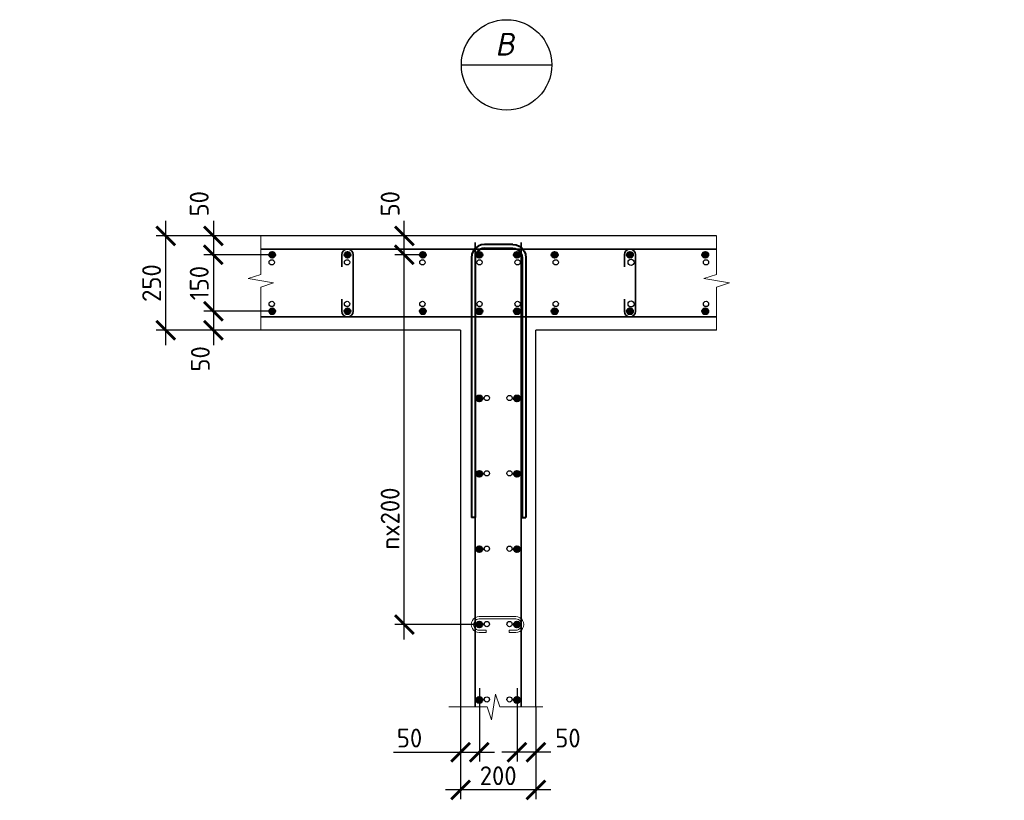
# Model space of a CAD drawing. Header units: millimetres. Extents: x 376598 to 1249954, y -318491 to -22134.
# Tile 22 of 256: x 454414 to 467485, y -156639 to -146282. Entities that reach past the tile are written whole.
import ezdxf
from ezdxf.enums import TextEntityAlignment as Align

# ---------------------------------------------------------------- set-up
doc = ezdxf.new("R2010")
doc.units = ezdxf.units.MM
for name, color, linetype, lineweight in [('0.35 ___', 243, 'Continuous', 35), ('0.4 ___', 121, 'Continuous', 40), ('Арм_хомуты', 133, 'Continuous', 18), ('Арм_шпильки', 143, 'Continuous', 18), ('Арматура', 152, 'Continuous', 40), ('Выноски', 20, 'Continuous', 20), ('РАЗМЕРЫ', 1, 'Continuous', 9), ('Текст', 7, 'Continuous', 25)]:
    doc.layers.add(name, color=color, linetype=linetype, lineweight=lineweight)
doc.styles.add('GOST 2.304', font='CS_Gost2304.shx')
doc.styles.add('GOST-2.304_Type-B', font='GOST_Common.ttf')
doc.styles.add('Украинский', font='isocpeur.ttf', dxfattribs={"oblique": 12})
doc.dimstyles.new('СПДС', dxfattribs={"dimscale": 100, "dimtxt": 2.5, "dimasz": 2.5, "dimexe": 1.25, "dimexo": 0, "dimtad": 1, "dimdec": 0, "dimtxsty": 'GOST-2.304_Type-B', "dimblk": 'ARCHTICK', "dimcen": 2.5, "dimdle": 2, "dimadec": 0, "dimazin": 2, "dimtfac": 0.75, "dimtdec": 0, "dimtmove": 1, "dimatfit": 3, "dimfxl": 1, "dimtolj": 1, "dimarcsym": 1})

# ---------------------------------------------------------------- blocks, each defined once
blk = doc.blocks.new('_ArchTick')
at = {"color": 0, "linetype": 'ByBlock', "const_width": 0.15}
blk.add_lwpolyline([(-0.5, -0.5), (0.5, 0.5)], dxfattribs=at)
blk = doc.blocks.new('*D1105')
at = {"layer": 'DEFPOINTS', "color": 0, "lineweight": 0, "transparency": 16777216}
for p in [(460266, -155401), (461266, -155401), (460266, -156501)]:
    blk.add_point(p, dxfattribs=at)
at = {"layer": 'РАЗМЕРЫ', "color": 0, "lineweight": -2, "transparency": 16777216}
for p, q in [((460266, -155401), (460266, -156626)), ((461266, -155401), (461266, -156626)), ((461466, -156501), (460066, -156501))]:
    blk.add_line(p, q, dxfattribs=at)
at = {"layer": 'РАЗМЕРЫ', "color": 0, "lineweight": -2, "transparency": 16777216, "xscale": 250, "yscale": 250, "zscale": 250, "rotation": 180}
blk.add_blockref('_ArchTick', (460266, -156501), dxfattribs=at)
at = {"layer": 'РАЗМЕРЫ', "color": 0, "lineweight": -2, "transparency": 16777216, "xscale": 250, "yscale": 250, "zscale": 250}
blk.add_blockref('_ArchTick', (461266, -156501), dxfattribs=at)
at = {"layer": 'РАЗМЕРЫ', "color": 0, "lineweight": 0, "transparency": 16777216, "insert": (460766, -156313), "char_height": 250, "attachment_point": 5, "style": 'GOST-2.304_Type-B'}
blk.add_mtext('\\A1;200', dxfattribs=at)
blk = doc.blocks.new('*D1106')
at = {"layer": 'DEFPOINTS', "color": 0, "lineweight": 0, "transparency": 16777216}
for p in [(459520, -149401), (459766, -149401), (460516, -154307)]:
    blk.add_point(p, dxfattribs=at)
at = {"layer": 'РАЗМЕРЫ', "color": 0, "lineweight": -2, "transparency": 16777216}
for p, q in [((459520, -154507), (459520, -149201)), ((459766, -149401), (459395, -149401)), ((460516, -154307), (459395, -154307))]:
    blk.add_line(p, q, dxfattribs=at)
at = {"layer": 'РАЗМЕРЫ', "color": 0, "lineweight": -2, "transparency": 16777216, "xscale": 250, "yscale": 250, "zscale": 250}
for p, rotation in [((459520, -149401), 90), ((459520, -154307), 270)]:
    blk.add_blockref('_ArchTick', p, dxfattribs=dict(at, rotation=rotation))
at = {"layer": 'РАЗМЕРЫ', "color": 0, "lineweight": 0, "transparency": 16777216, "insert": (459332, -152901), "char_height": 250, "attachment_point": 5, "rotation": 90, "style": 'GOST-2.304_Type-B'}
blk.add_mtext('\\A1;nx200', dxfattribs=at)
blk = doc.blocks.new('*D1107')
at = {"layer": 'DEFPOINTS', "color": 0, "lineweight": 0, "transparency": 16777216}
for p in [(459520, -149151), (460016, -149151), (459766, -149401)]:
    blk.add_point(p, dxfattribs=at)
at = {"layer": 'РАЗМЕРЫ', "color": 0, "lineweight": -2, "transparency": 16777216}
for p, q in [((459520, -149601), (459520, -148951)), ((460016, -149151), (459395, -149151)), ((459766, -149401), (459395, -149401))]:
    blk.add_line(p, q, dxfattribs=at)
at = {"layer": 'РАЗМЕРЫ', "color": 0, "lineweight": -2, "transparency": 16777216, "xscale": 250, "yscale": 250, "zscale": 250}
for p, rotation in [((459520, -149151), 90), ((459520, -149401), 270)]:
    blk.add_blockref('_ArchTick', p, dxfattribs=dict(at, rotation=rotation))
at = {"layer": 'РАЗМЕРЫ', "color": 0, "lineweight": 0, "transparency": 16777216, "insert": (459332, -148724), "char_height": 250, "attachment_point": 5, "rotation": 90, "style": 'GOST-2.304_Type-B'}
blk.add_mtext('\\A1;50', dxfattribs=at)
blk = doc.blocks.new('*D1108')
at = {"layer": 'DEFPOINTS', "color": 0, "lineweight": 0, "transparency": 16777216}
for p in [(461016, -155151), (461266, -155401), (461016, -156001)]:
    blk.add_point(p, dxfattribs=at)
at = {"layer": 'РАЗМЕРЫ', "color": 0, "lineweight": -2, "transparency": 16777216}
for p, q in [((461016, -155151), (461016, -156126)), ((461266, -155401), (461266, -156126)), ((461466, -156001), (460816, -156001))]:
    blk.add_line(p, q, dxfattribs=at)
at = {"layer": 'РАЗМЕРЫ', "color": 0, "lineweight": -2, "transparency": 16777216, "xscale": 250, "yscale": 250, "zscale": 250, "rotation": 180}
blk.add_blockref('_ArchTick', (461016, -156001), dxfattribs=at)
at = {"layer": 'РАЗМЕРЫ', "color": 0, "lineweight": -2, "transparency": 16777216, "xscale": 250, "yscale": 250, "zscale": 250}
blk.add_blockref('_ArchTick', (461266, -156001), dxfattribs=at)
at = {"layer": 'РАЗМЕРЫ', "color": 0, "lineweight": 0, "transparency": 16777216, "insert": (461692, -155813), "char_height": 250, "attachment_point": 5, "style": 'GOST-2.304_Type-B'}
blk.add_mtext('\\A1;50', dxfattribs=at)
blk = doc.blocks.new('*D1109')
at = {"layer": 'DEFPOINTS', "color": 0, "lineweight": 0, "transparency": 16777216}
for p in [(460266, -155151), (460516, -155151), (460516, -156001)]:
    blk.add_point(p, dxfattribs=at)
at = {"layer": 'РАЗМЕРЫ', "color": 0, "lineweight": -2, "transparency": 16777216}
for p, q in [((460266, -155151), (460266, -156126)), ((460516, -155151), (460516, -156126)), ((459377, -156001), (460266, -156001)), ((460066, -156001), (460716, -156001))]:
    blk.add_line(p, q, dxfattribs=at)
at = {"layer": 'РАЗМЕРЫ', "color": 0, "lineweight": -2, "transparency": 16777216, "xscale": 250, "yscale": 250, "zscale": 250, "rotation": 180}
blk.add_blockref('_ArchTick', (460266, -156001), dxfattribs=at)
at = {"layer": 'РАЗМЕРЫ', "color": 0, "lineweight": -2, "transparency": 16777216, "xscale": 250, "yscale": 250, "zscale": 250}
blk.add_blockref('_ArchTick', (460516, -156001), dxfattribs=at)
at = {"layer": 'РАЗМЕРЫ', "color": 0, "lineweight": 0, "transparency": 16777216, "insert": (459589, -155813), "char_height": 250, "attachment_point": 5, "style": 'GOST-2.304_Type-B'}
blk.add_mtext('\\A1;50', dxfattribs=at)
blk = doc.blocks.new('*D1110')
at = {"layer": 'DEFPOINTS', "color": 0, "lineweight": 0, "transparency": 16777216}
for p in [(457615, -149151), (456985, -149401), (457766, -149401)]:
    blk.add_point(p, dxfattribs=at)
at = {"layer": 'РАЗМЕРЫ', "color": 0, "lineweight": -2, "transparency": 16777216}
for p, q in [((456985, -148951), (456985, -149601)), ((457615, -149151), (456860, -149151)), ((457766, -149401), (456860, -149401))]:
    blk.add_line(p, q, dxfattribs=at)
at = {"layer": 'РАЗМЕРЫ', "color": 0, "lineweight": -2, "transparency": 16777216, "xscale": 250, "yscale": 250, "zscale": 250}
for p, rotation in [((456985, -149151), 90), ((456985, -149401), 270)]:
    blk.add_blockref('_ArchTick', p, dxfattribs=dict(at, rotation=rotation))
at = {"layer": 'РАЗМЕРЫ', "color": 0, "lineweight": 0, "transparency": 16777216, "insert": (456797, -148724), "char_height": 250, "attachment_point": 5, "rotation": 90, "style": 'GOST-2.304_Type-B'}
blk.add_mtext('\\A1;50', dxfattribs=at)
blk = doc.blocks.new('*D1111')
at = {"layer": 'DEFPOINTS', "color": 0, "lineweight": 0, "transparency": 16777216}
for p in [(457766, -149401), (456985, -150151), (457766, -150151)]:
    blk.add_point(p, dxfattribs=at)
at = {"layer": 'РАЗМЕРЫ', "color": 0, "lineweight": -2, "transparency": 16777216}
for p, q in [((456985, -149201), (456985, -150351)), ((457766, -149401), (456860, -149401)), ((457766, -150151), (456860, -150151))]:
    blk.add_line(p, q, dxfattribs=at)
at = {"layer": 'РАЗМЕРЫ', "color": 0, "lineweight": -2, "transparency": 16777216, "xscale": 250, "yscale": 250, "zscale": 250}
for p, rotation in [((456985, -149401), 90), ((456985, -150151), 270)]:
    blk.add_blockref('_ArchTick', p, dxfattribs=dict(at, rotation=rotation))
at = {"layer": 'РАЗМЕРЫ', "color": 0, "lineweight": 0, "transparency": 16777216, "insert": (456797, -149776), "char_height": 250, "attachment_point": 5, "rotation": 90, "style": 'GOST-2.304_Type-B'}
blk.add_mtext('\\A1;150', dxfattribs=at)
blk = doc.blocks.new('*D1112')
at = {"layer": 'DEFPOINTS', "color": 0, "lineweight": 0, "transparency": 16777216}
for p in [(457766, -150151), (456985, -150401), (457615, -150401)]:
    blk.add_point(p, dxfattribs=at)
at = {"layer": 'РАЗМЕРЫ', "color": 0, "lineweight": -2, "transparency": 16777216}
for p, q in [((456985, -149951), (456985, -150601)), ((457766, -150151), (456860, -150151)), ((457615, -150401), (456860, -150401))]:
    blk.add_line(p, q, dxfattribs=at)
at = {"layer": 'РАЗМЕРЫ', "color": 0, "lineweight": -2, "transparency": 16777216, "xscale": 250, "yscale": 250, "zscale": 250}
for p, rotation in [((456985, -150151), 90), ((456985, -150401), 270)]:
    blk.add_blockref('_ArchTick', p, dxfattribs=dict(at, rotation=rotation))
at = {"layer": 'РАЗМЕРЫ', "color": 0, "lineweight": 0, "transparency": 16777216, "insert": (456813, -150782), "char_height": 250, "attachment_point": 5, "rotation": 90, "style": 'GOST-2.304_Type-B'}
blk.add_mtext('\\A1;50', dxfattribs=at)
blk = doc.blocks.new('*D1113')
at = {"layer": 'DEFPOINTS', "color": 0, "lineweight": 0, "transparency": 16777216}
for p in [(456352, -149151), (457615, -149151), (457615, -150401)]:
    blk.add_point(p, dxfattribs=at)
at = {"layer": 'РАЗМЕРЫ', "color": 0, "lineweight": -2, "transparency": 16777216}
for p, q in [((456352, -150601), (456352, -148951)), ((457615, -149151), (456227, -149151)), ((457615, -150401), (456227, -150401))]:
    blk.add_line(p, q, dxfattribs=at)
at = {"layer": 'РАЗМЕРЫ', "color": 0, "lineweight": -2, "transparency": 16777216, "xscale": 250, "yscale": 250, "zscale": 250}
for p, rotation in [((456352, -149151), 90), ((456352, -150401), 270)]:
    blk.add_blockref('_ArchTick', p, dxfattribs=dict(at, rotation=rotation))
at = {"layer": 'РАЗМЕРЫ', "color": 0, "lineweight": 0, "transparency": 16777216, "insert": (456165, -149776), "char_height": 250, "attachment_point": 5, "rotation": 90, "style": 'GOST-2.304_Type-B'}
blk.add_mtext('\\A1;250', dxfattribs=at)
blk = doc.blocks.new('*U18')
for p, q in [((-8, 0), (-7, 7.2)), ((-7, 7.2), (-4.2, 14)), ((-4.2, 14), (0.2, 19.8)), ((0.2, 19.8), (6, 24.2)), ((6, 24.2), (12.8, 27)), ((12.8, 27), (20, 28)), ((44, 28), (20, 28)), ((20, 20), (44, 20)), ((44, 20), (44, 28)), ((125.4, 28), (149.4, 28)), ((125.4, 20), (125.4, 28)), ((149.4, 20), (125.4, 20)), ((156.7, 27), (149.4, 28)), ((163.4, 24.2), (156.7, 27)), ((169.2, 19.8), (163.4, 24.2)), ((173.7, 14), (169.2, 19.8)), ((176.5, 7.2), (173.7, 14)), ((177.4, 0), (176.5, 7.2)), ((176.5, -7.2), (177.4, 0)), ((-7, -7.2), (-8, 0)), ((-4.2, -14), (-7, -7.2)), ((0.2, -19.8), (-4.2, -14)), ((6, -24.2), (0.2, -19.8)), ((12.8, -27), (6, -24.2)), ((20, -28), (12.8, -27)), ((20, -28), (149.4, -28)), ((149.4, -28), (156.7, -27)), ((156.7, -27), (163.4, -24.2)), ((163.4, -24.2), (169.2, -19.8)), ((169.2, -19.8), (173.7, -14)), ((173.7, -14), (176.5, -7.2))]:
    blk.add_line(p, q)
at = {"color": 0, "linetype": 'ByBlock', "lineweight": -2}
for p, q in [((0, 0), (0.7, 5.2)), ((0.7, 5.2), (2.7, 10)), ((2.7, 10), (5.9, 14.1)), ((5.9, 14.1), (10, 17.3)), ((10, 17.3), (14.8, 19.3)), ((14.8, 19.3), (20, 20)), ((154.6, 19.3), (149.4, 20)), ((159.4, 17.3), (154.6, 19.3)), ((163.6, 14.1), (159.4, 17.3)), ((166.8, 10), (163.6, 14.1)), ((168.8, 5.2), (166.8, 10)), ((169.4, 0), (168.8, 5.2)), ((168.8, -5.2), (169.4, 0)), ((0.7, -5.2), (0, 0)), ((2.7, -10), (0.7, -5.2)), ((5.9, -14.1), (2.7, -10)), ((10, -17.3), (5.9, -14.1)), ((14.8, -19.3), (10, -17.3)), ((20, -20), (14.8, -19.3)), ((20, -20), (149.4, -20)), ((149.4, -20), (154.6, -19.3)), ((154.6, -19.3), (159.4, -17.3)), ((159.4, -17.3), (163.6, -14.1)), ((163.6, -14.1), (166.8, -10)), ((166.8, -10), (168.8, -5.2))]:
    blk.add_line(p, q, dxfattribs=at)
at = {"style": 'GOST 2.304', "oblique": 15, "flags": 9}
for tag, p in [('ДИАМЕТР', (117.8, -62.2)), ('ПОЗИЦИЯ', (118, -56.6)), ('КЛАСС', (118, -67.8)), ('ДЛИНА', (118.1, -72.5)), ('МАССА', (118.7, -78.2))]:
    blk.add_attdef(tag, p, '', height=2.5, dxfattribs=at)
blk = doc.blocks.new('*U20')
at = {"color": 0, "linetype": 'ByBlock', "lineweight": -2}
for p, q in [((-72.3, 25), (-72.3, 714.4)), ((-62.3, 714.4), (-72.3, 714.4)), ((-62.3, 25), (-62.3, 714.4)), ((62.3, 25), (62.3, 714.4)), ((62.3, 714.4), (72.3, 714.4)), ((72.3, 25), (72.3, 714.4)), ((-71.1, 15.9), (-72.3, 25)), ((-67.6, 7.5), (-71.1, 15.9)), ((-62, 0.3), (-67.6, 7.5)), ((-61.4, 18.5), (-62.3, 25)), ((-54.8, -5.3), (-62, 0.3)), ((-58.9, 12.5), (-61.4, 18.5)), ((-55, 7.3), (-58.9, 12.5)), ((-49.8, 3.3), (-55, 7.3)), ((-43.8, 0.9), (-49.8, 3.3)), ((-37.3, 0), (-43.8, 0.9)), ((-37.3, 0), (37.3, 0)), ((37.3, 0), (43.8, 0.9)), ((43.8, 0.9), (49.8, 3.3)), ((49.8, 3.3), (55, 7.3)), ((54.8, -5.3), (62, 0.3)), ((55, 7.3), (58.9, 12.5)), ((58.9, 12.5), (61.4, 18.5)), ((61.4, 18.5), (62.3, 25)), ((62, 0.3), (67.6, 7.5)), ((67.6, 7.5), (71.1, 15.9)), ((71.1, 15.9), (72.3, 25)), ((-46.4, -8.8), (-54.8, -5.3)), ((-37.3, -10), (-46.4, -8.8)), ((37.3, -10), (-37.3, -10)), ((37.3, -10), (46.4, -8.8)), ((46.4, -8.8), (54.8, -5.3))]:
    blk.add_line(p, q, dxfattribs=at)
at = {"style": 'GOST 2.304', "oblique": 15, "flags": 9}
for tag, p in [('ПОЗИЦИЯ', (1021, -185)), ('ДИАМЕТР', (1021.3, -189.3)), ('КЛАСС', (1021.6, -193.8)), ('ДЛИНА', (1022, -198.5)), ('МАССА', (1022.3, -203.9))]:
    blk.add_attdef(tag, p, '', height=2.5, dxfattribs=at)

msp = doc.modelspace()

# ---------------------------------------------------------------- hatches: boundary and pattern name
at = {"layer": 'Арматура'}
h = msp.add_hatch(color=256, dxfattribs=at)
h.dxf.hatch_style = 1
h.paths.add_polyline_path([(457765.7, -149360.8, 1), (457765.7, -149440.8, 1)])
h = msp.add_hatch(color=256, dxfattribs=at)
h.dxf.hatch_style = 1
h.paths.add_polyline_path([(458765.7, -149360.8, 1), (458765.7, -149440.8, 1)])
h = msp.add_hatch(color=256, dxfattribs=at)
h.dxf.hatch_style = 1
h.paths.add_polyline_path([(459765.7, -149360.8, -1), (459765.7, -149440.8, -1)])
h = msp.add_hatch(color=256, dxfattribs=at)
h.dxf.hatch_style = 1
h.paths.add_polyline_path([(460475.7, -149400.8, -1), (460555.7, -149400.8, -1)])
h = msp.add_hatch(color=256, dxfattribs=at)
h.dxf.hatch_style = 1
h.paths.add_polyline_path([(461055.7, -149400.8, 1), (460975.7, -149400.8, 1)])
h = msp.add_hatch(color=256, dxfattribs=at)
h.dxf.hatch_style = 1
h.paths.add_polyline_path([(461515.7, -149360.8, 1), (461515.7, -149440.8, 1)])
h = msp.add_hatch(color=256, dxfattribs=at)
h.dxf.hatch_style = 1
h.paths.add_polyline_path([(462515.7, -149360.8, -1), (462515.7, -149440.8, -1)])
h = msp.add_hatch(color=256, dxfattribs=at)
h.dxf.hatch_style = 1
h.paths.add_polyline_path([(463515.7, -149360.8, -1), (463515.7, -149440.8, -1)])
h = msp.add_hatch(color=256, dxfattribs=at)
h.dxf.hatch_style = 1
h.paths.add_polyline_path([(457765.7, -150190.8, -1), (457765.7, -150110.8, -1)])
h = msp.add_hatch(color=256, dxfattribs=at)
h.dxf.hatch_style = 1
h.paths.add_polyline_path([(458765.7, -150190.8, -1), (458765.7, -150110.8, -1)])
h = msp.add_hatch(color=256, dxfattribs=at)
h.dxf.hatch_style = 1
h.paths.add_polyline_path([(459765.7, -150190.8, 1), (459765.7, -150110.8, 1)])
h = msp.add_hatch(color=256, dxfattribs=at)
h.dxf.hatch_style = 1
h.paths.add_polyline_path([(460475.7, -150150.7, 1), (460555.7, -150150.7, 1)])
h = msp.add_hatch(color=256, dxfattribs=at)
h.dxf.hatch_style = 1
h.paths.add_polyline_path([(461055.7, -150150.7, -1), (460975.7, -150150.7, -1)])
h = msp.add_hatch(color=256, dxfattribs=at)
h.dxf.hatch_style = 1
h.paths.add_polyline_path([(461515.7, -150190.8, -1), (461515.7, -150110.8, -1)])
h = msp.add_hatch(color=256, dxfattribs=at)
h.dxf.hatch_style = 1
h.paths.add_polyline_path([(462515.7, -150190.8, 1), (462515.7, -150110.8, 1)])
h = msp.add_hatch(color=256, dxfattribs=at)
h.dxf.hatch_style = 1
h.paths.add_polyline_path([(463515.7, -150190.8, 1), (463515.7, -150110.8, 1)])
h = msp.add_hatch(color=256, dxfattribs=at)
h.dxf.hatch_style = 1
h.paths.add_polyline_path([(460475.7, -151306.7, 1), (460555.7, -151306.7, 1)])
h = msp.add_hatch(color=256, dxfattribs=at)
h.dxf.hatch_style = 1
h.paths.add_polyline_path([(461055.7, -151306.7, -1), (460975.7, -151306.7, -1)])
h = msp.add_hatch(color=256, dxfattribs=at)
h.dxf.hatch_style = 1
h.paths.add_polyline_path([(460475.7, -152306.7, 1), (460555.7, -152306.7, 1)])
h = msp.add_hatch(color=256, dxfattribs=at)
h.dxf.hatch_style = 1
h.paths.add_polyline_path([(461055.7, -152306.7, -1), (460975.7, -152306.7, -1)])
h = msp.add_hatch(color=256, dxfattribs=at)
h.dxf.hatch_style = 1
h.paths.add_polyline_path([(460475.7, -153306.7, 1), (460555.7, -153306.7, 1)])
h = msp.add_hatch(color=256, dxfattribs=at)
h.dxf.hatch_style = 1
h.paths.add_polyline_path([(461055.7, -153306.7, -1), (460975.7, -153306.7, -1)])
h = msp.add_hatch(color=256, dxfattribs=at)
h.dxf.hatch_style = 1
h.paths.add_polyline_path([(460475.7, -154306.7, 1), (460555.7, -154306.7, 1)])
h = msp.add_hatch(color=256, dxfattribs=at)
h.dxf.hatch_style = 1
h.paths.add_polyline_path([(461055.7, -154306.7, -1), (460975.7, -154306.7, -1)])
h = msp.add_hatch(color=256, dxfattribs=at)
h.dxf.hatch_style = 1
h.paths.add_polyline_path([(460475.7, -155306.7, 1), (460555.7, -155306.7, 1)])
h = msp.add_hatch(color=256, dxfattribs=at)
h.dxf.hatch_style = 1
h.paths.add_polyline_path([(461055.7, -155306.7, -1), (460975.7, -155306.7, -1)])

# ---------------------------------------------------------------- linework, layer by layer
at = {"layer": '0.35 ___', "ltscale": 100}
for p, q in [((460462.4, -149239.5), (460462.4, -155400.7)), ((461072.1, -149239.5), (461072.1, -155400.7)), ((463666, -149325.8), (457615.4, -149325.8)), ((458690.7, -149561.7), (458690.7, -149400.8)), ((458840.7, -149400.8), (458840.7, -150150.8)), ((462440.7, -149561.7), (462440.7, -149400.8)), ((462590.7, -149400.8), (462590.7, -150150.8)), ((458690.7, -149989.9), (458690.7, -150150.8)), ((462440.7, -149989.9), (462440.7, -150150.8)), ((463666, -150225.8), (457615.4, -150225.8))]:
    msp.add_line(p, q, dxfattribs=at)
for centre, start, end in [((458765.7, -149400.8), 0, 180), ((462515.7, -149400.8), 0, 180), ((458765.7, -150150.8), 180, 0), ((462515.7, -150150.8), 180, 0)]:
    msp.add_arc(centre, 75, start, end, dxfattribs=at)
at = {"layer": '0.4 ___', "lineweight": 25, "ltscale": 0.1}
for p, q in [((463666, -149150.8), (457615.4, -149150.8)), ((460265.7, -150400.8), (457615.4, -150400.8)), ((460265.7, -150400.8), (460265.7, -155400.7)), ((461265.7, -155400.7), (461265.7, -150400.8)), ((463666, -150400.8), (461265.7, -150400.8))]:
    msp.add_line(p, q, dxfattribs=at)
at = {"layer": 'Арматура'}
for centre in [(457765.7, -149400.8), (458765.7, -149400.8), (459765.7, -149400.8), (460515.7, -149400.8), (461015.7, -149400.8), (461515.7, -149400.8), (462515.7, -149400.8), (463515.7, -149400.8), (457765.7, -150150.8), (458765.7, -150150.8), (459765.7, -150150.8), (460515.7, -150150.7), (461015.7, -150150.7), (461515.7, -150150.8), (462515.7, -150150.8), (463515.7, -150150.8), (460515.7, -151306.7), (461015.7, -151306.7), (460515.7, -152306.7), (461015.7, -152306.7), (460515.7, -153306.7), (461015.7, -153306.7), (460515.7, -154306.7), (461015.7, -154306.7), (460515.7, -155306.7), (461015.7, -155306.7)]:
    msp.add_circle(centre, 40, dxfattribs=at)
at = {"layer": 'Выноски', "lineweight": 30}
msp.add_line((460277.4, -146881.6), (461477.4, -146881.6), dxfattribs=at)
msp.add_circle((460877.4, -146881.6), 600, dxfattribs=at)
at = {"layer": 'РАЗМЕРЫ'}
for points in [[(457615.4, -149150.8), (457615.4, -149660.8), (457446.7, -149717), (457784.2, -149773.3), (457615.4, -149829.5), (457615.4, -150400.8)], [(463666, -149150.8), (463666, -149660.8), (463497.3, -149717), (463834.8, -149773.3), (463666, -149829.5), (463666, -150400.8)], [(460109.4, -155400.7), (460619.4, -155400.7), (460675.6, -155569.4), (460731.9, -155231.9), (460788.1, -155400.7), (461359.4, -155400.7)]]:
    msp.add_lwpolyline(points, dxfattribs=at)
at = {"layer": 'РАЗМЕРЫ', "color": 8, "linetype": 'Continuous', "lineweight": 30}
for centre, radius in [((457760, -149500.8, -3600), 35), ((458760, -149500.8, -3600), 35), ((459760, -149500.8, -3600), 35), ((460518.9, -149500.8, -3600), 35), ((461023.5, -149500.8, -3600), 35), ((461530.3, -149500.8, -3600), 35), ((462530.3, -149500.8, -3600), 40), ((463525, -149500.8, -3600), 35), ((457760, -150052.5, -3600), 35), ((458760, -150052.5, -3600), 35), ((459760, -150052.5, -3600), 35), ((460518.9, -150052.5, -3600), 35), ((461023.5, -150052.5, -3600), 35), ((461530.3, -150052.5, -3600), 35), ((462530.3, -150052.5, -3600), 40), ((463525, -150052.5, -3600), 35), ((460615.5, -151300.8, -4600), 35), ((460917.2, -151300.8, -4600), 35), ((460615.5, -152300.8, -4600), 35), ((460917.2, -152300.8, -4600), 35), ((460615.5, -153300.8, -4600), 35), ((460917.2, -153300.8, -4600), 35), ((460615.5, -154300.8, -4600), 35), ((460917.2, -154300.8, -4600), 35), ((460615.5, -155300.8, -4600), 35), ((460917.2, -155300.8, -4600), 35)]:
    msp.add_circle(centre, radius, dxfattribs=at)

# ---------------------------------------------------------------- block references
at = {"layer": 'Арм_хомуты', "lineweight": 40, "xscale": -5, "yscale": 5, "zscale": 5, "rotation": 180}
msp.add_blockref('*U20', (460772.6, -149314.6), dxfattribs=at)
at = {"layer": 'Арм_шпильки', "color": 3, "xscale": -3.75, "yscale": 3.75, "zscale": 3.75, "rotation": 180}
msp.add_blockref('*U18', (460439.4, -154307), dxfattribs=at)

# ---------------------------------------------------------------- texts
at = {"layer": 'Текст', "style": 'Украинский', "oblique": 12}
msp.add_text('В', height=300, dxfattribs=at).set_placement((460852.4, -146606.6), align=Align.MIDDLE)

# ---------------------------------------------------------------- dimensions: what is measured, and where the dimension line sits
at = {"layer": 'РАЗМЕРЫ', "lineweight": 0}
for base, p1, p2, angle, picture, middle in [((456984.7, -149400.8), (457615.4, -149150.8), (457765.7, -149400.8), 90, '*D1110', (456984.7, -148724.2)), ((459519.8, -149150.8), (459765.7, -149400.8), (460015.7, -149150.8), 90, '*D1107', (459519.8, -148724.2)), ((456984.7, -150400.8), (457765.7, -150150.8), (457615.4, -150400.8), 90, '*D1112', (457000.2, -150782)), ((460515.7, -156000.7), (460265.7, -155150.7), (460515.7, -155150.7), 180, '*D1109', (459589.2, -156000.7)), ((461015.7, -156000.7), (461265.7, -155400.7), (461015.7, -155150.7), 180, '*D1108', (461692.3, -156000.7))]:
    dim = msp.add_linear_dim(base=base, p1=p1, p2=p2, angle=angle, dimstyle='СПДС', override={"dimlfac": 0.2, "dimtofl": 0}, dxfattribs=at)
    dim.commit()
    dim.dimension.update_dxf_attribs({"geometry": picture, "text_midpoint": middle, "dimtype": 160})
for base, p1, p2, angle, picture, middle in [((456352.4, -149150.8), (457615.4, -150400.8), (457615.4, -149150.8), 90, '*D1113', (456164.9, -149775.8)), ((456984.7, -150150.8), (457765.7, -149400.8), (457765.7, -150150.8), 90, '*D1111', (456797.2, -149775.8)), ((460265.7, -156500.7), (461265.7, -155400.7), (460265.7, -155400.7), 180, '*D1105', (460765.7, -156313.2))]:
    dim = msp.add_linear_dim(base=base, p1=p1, p2=p2, angle=angle, dimstyle='СПДС', override={"dimlfac": 0.2, "dimtofl": 0}, dxfattribs=at)
    dim.commit()
    dim.dimension.update_dxf_attribs({"geometry": picture, "text_midpoint": middle})
dim = msp.add_linear_dim(base=(459519.8, -149400.8), p1=(460515.7, -154306.7), p2=(459765.7, -149400.8), angle=90, text='nx200', dimstyle='СПДС', override={"dimlfac": 0.2, "dimtofl": 0}, dxfattribs=at)
dim.commit()
dim.dimension.update_dxf_attribs({"geometry": '*D1106', "text_midpoint": (459519.8, -152900.8), "dimtype": 160})

doc.saveas('drawing.dxf')
